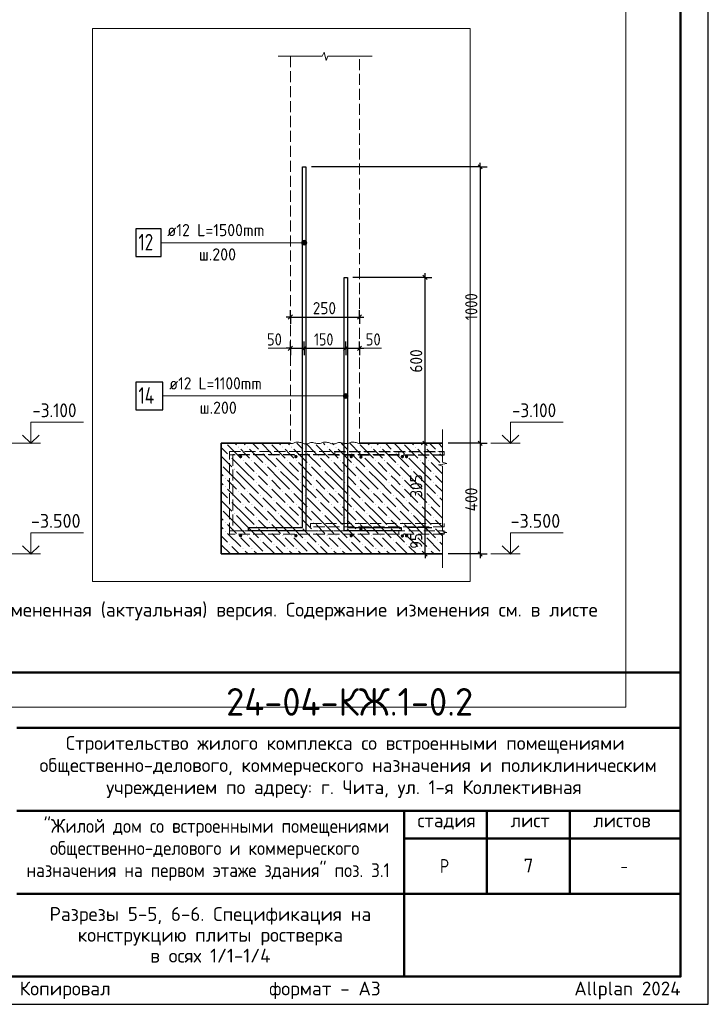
# Model space of a CAD drawing. Header units: millimetres. Extents: x 0 to 42000, y 0 to 29700.
# Tile 5 of 6: x 29554 to 42000, y 0 to 17806. Entities that reach past the tile are written whole.
import ezdxf

# ---------------------------------------------------------------- set-up
doc = ezdxf.new("R2010")
doc.units = ezdxf.units.MM
doc.linetypes.add('______2', pattern=[270, 200, -70])
for name, color, linetype, lineweight in [('Standard', 7, 'Continuous', 25), ('Выпуски арматуры Г-обр.', 52, 'Continuous', 25), ('ЖБ Плита Фундамента верхний уровень', 7, 'Continuous', 35), ('ЖБ Стена верхний уровень', 7, 'Continuous', 35), ('Надписи', 7, 'Continuous', 25), ('Обрамление Г-обр.', 52, 'Continuous', 25), ('Обрамление П-обр. равн.', 52, 'Continuous', 25), ('Фоновоя арматура Х1', 52, 'Continuous', 25)]:
    doc.layers.add(name, color=color, linetype=linetype, lineweight=lineweight)
doc.styles.add('ISOCPEUR', font='txt')

msp = doc.modelspace()

# ---------------------------------------------------------------- hatches: boundary and pattern name
at = {"linetype": 'Continuous', "lineweight": 13, "transparency": 33554687}
for points in [[(35751, 9895), (35748, 9906), (35742, 9916), (35732, 9923), (35721, 9925), (35709, 9923), (35699, 9916), (35693, 9906), (35691, 9895), (35693, 9884), (35699, 9874), (35709, 9867), (35721, 9865), (35732, 9867), (35742, 9874), (35748, 9884)], [(35751, 8595), (35748, 8606), (35742, 8616), (35732, 8623), (35721, 8625), (35709, 8623), (35699, 8616), (35693, 8606), (35691, 8595), (35693, 8584), (35699, 8574), (35709, 8567), (35721, 8565), (35732, 8567), (35742, 8574), (35748, 8584)]]:
    msp.add_hatch(color=7, dxfattribs=at).paths.add_polyline_path(points)
at = {"layer": 'Standard', "linetype": 'Continuous', "lineweight": 13, "transparency": 33554687}
for points in [[(34657, 13751), (34657, 13796), (34651, 13773)], [(34657, 13796), (34673, 13735), (34673, 13812)], [(34657, 13796), (34657, 13751), (34673, 13735)], [(34673, 13812), (34696, 13728), (34696, 13818)], [(34673, 13812), (34673, 13735), (34696, 13728)], [(34696, 13818), (34696, 13728), (34718, 13735)], [(34696, 13818), (34718, 13735), (34718, 13812)], [(34718, 13812), (34718, 13735), (34734, 13751)], [(34718, 13812), (34734, 13751), (34734, 13796)], [(34734, 13796), (34734, 13751), (34741, 13773)], [(35407, 11024), (35423, 10963), (35423, 11040)], [(35423, 11040), (35446, 10956), (35446, 11046)], [(35423, 11040), (35423, 10963), (35446, 10956)], [(35446, 11046), (35446, 10956), (35468, 10963)], [(35446, 11046), (35468, 10963), (35468, 11040)], [(35468, 11040), (35468, 10963), (35484, 10979)], [(35468, 11040), (35484, 10979), (35484, 11024)], [(35407, 10979), (35407, 11024), (35401, 11001)], [(35407, 11024), (35407, 10979), (35423, 10963)], [(35484, 11024), (35484, 10979), (35491, 11001)]]:
    msp.add_hatch(color=7, dxfattribs=at).paths.add_polyline_path(points)
at = {"layer": 'ЖБ Плита Фундамента верхний уровень', "linetype": 'Continuous', "lineweight": 18, "transparency": 33554687}
for points in [[(33504, 10077), (33510, 10084), (33517, 10077), (33510, 10071)], [(33664, 10077), (33670, 10084), (33677, 10077), (33670, 10071)], [(33904, 9997), (33910, 10004), (33917, 9997), (33910, 9991)], [(34304, 10077), (34310, 10084), (34317, 10077), (34310, 10071)], [(34464, 10077), (34470, 10084), (34477, 10077), (34470, 10071)], [(34704, 9997), (34710, 10004), (34717, 9997), (34710, 9991)], [(35104, 10077), (35110, 10084), (35117, 10077), (35110, 10071)], [(35264, 10077), (35270, 10084), (35277, 10077), (35270, 10071)], [(35504, 9997), (35510, 10004), (35517, 9997), (35510, 9991)], [(35904, 10077), (35910, 10084), (35917, 10077), (35910, 10071)], [(36064, 10077), (36070, 10084), (36077, 10077), (36070, 10071)], [(36304, 9997), (36310, 10004), (36317, 9997), (36310, 9991)], [(36704, 10077), (36710, 10084), (36717, 10077), (36710, 10071)], [(36864, 10077), (36870, 10084), (36877, 10077), (36870, 10071)], [(37104, 9997), (37110, 10004), (37117, 9997), (37110, 9991)], [(33344, 9917), (33350, 9924), (33357, 9917), (33350, 9911)], [(33584, 9837), (33590, 9844), (33597, 9837), (33590, 9831)], [(33744, 9837), (33750, 9844), (33757, 9837), (33750, 9831)], [(34144, 9917), (34150, 9924), (34157, 9917), (34150, 9911)], [(34384, 9837), (34390, 9844), (34397, 9837), (34390, 9831)], [(34544, 9837), (34550, 9844), (34557, 9837), (34550, 9831)], [(34944, 9917), (34950, 9924), (34957, 9917), (34950, 9911)], [(35184, 9837), (35190, 9844), (35197, 9837), (35190, 9831)], [(35344, 9837), (35350, 9844), (35357, 9837), (35350, 9831)], [(35744, 9917), (35750, 9924), (35757, 9917), (35750, 9911)], [(35984, 9837), (35990, 9844), (35997, 9837), (35990, 9831)], [(36144, 9837), (36150, 9844), (36157, 9837), (36150, 9831)], [(36544, 9917), (36550, 9924), (36557, 9917), (36550, 9911)], [(36784, 9837), (36790, 9844), (36797, 9837), (36790, 9831)], [(36944, 9837), (36950, 9844), (36957, 9837), (36950, 9831)], [(33196, 9759), (33197, 9757), (33196, 9756)], [(33424, 9677), (33430, 9684), (33437, 9677), (33430, 9671)], [(33984, 9757), (33990, 9764), (33997, 9757), (33990, 9751)], [(34224, 9677), (34230, 9684), (34237, 9677), (34230, 9671)], [(34784, 9757), (34790, 9764), (34797, 9757), (34790, 9751)], [(35024, 9677), (35030, 9684), (35037, 9677), (35030, 9671)], [(35584, 9757), (35590, 9764), (35597, 9757), (35590, 9751)], [(35824, 9677), (35830, 9684), (35837, 9677), (35830, 9671)], [(36384, 9757), (36390, 9764), (36397, 9757), (36390, 9751)], [(36624, 9677), (36630, 9684), (36637, 9677), (36630, 9671)], [(37184, 9757), (37190, 9764), (37196, 9759), (37196, 9756), (37190, 9751)], [(33264, 9517), (33270, 9524), (33277, 9517), (33270, 9511)], [(33824, 9597), (33830, 9604), (33837, 9597), (33830, 9591)], [(33824, 9437), (33830, 9444), (33837, 9437), (33830, 9431)], [(34064, 9517), (34070, 9524), (34077, 9517), (34070, 9511)], [(34624, 9597), (34630, 9604), (34637, 9597), (34630, 9591)], [(34624, 9437), (34630, 9444), (34637, 9437), (34630, 9431)], [(34864, 9517), (34870, 9524), (34877, 9517), (34870, 9511)], [(35424, 9597), (35430, 9604), (35437, 9597), (35430, 9591)], [(35424, 9437), (35430, 9444), (35437, 9437), (35430, 9431)], [(35664, 9517), (35670, 9524), (35677, 9517), (35670, 9511)], [(36224, 9597), (36230, 9604), (36237, 9597), (36230, 9591)], [(36224, 9437), (36230, 9444), (36237, 9437), (36230, 9431)], [(36464, 9517), (36470, 9524), (36477, 9517), (36470, 9511)], [(37024, 9597), (37030, 9604), (37037, 9597), (37030, 9591)], [(37024, 9437), (37030, 9444), (37037, 9437), (37030, 9431)], [(33264, 9357), (33270, 9364), (33277, 9357), (33270, 9351)], [(33504, 9277), (33510, 9284), (33517, 9277), (33510, 9271)], [(33664, 9277), (33670, 9284), (33677, 9277), (33670, 9271)], [(34064, 9357), (34070, 9364), (34077, 9357), (34070, 9351)], [(34304, 9277), (34310, 9284), (34317, 9277), (34310, 9271)], [(34464, 9277), (34470, 9284), (34477, 9277), (34470, 9271)], [(34864, 9357), (34870, 9364), (34877, 9357), (34870, 9351)], [(35104, 9277), (35110, 9284), (35117, 9277), (35110, 9271)], [(35264, 9277), (35270, 9284), (35277, 9277), (35270, 9271)], [(35664, 9357), (35670, 9364), (35677, 9357), (35670, 9351)], [(35904, 9277), (35910, 9284), (35917, 9277), (35910, 9271)], [(36064, 9277), (36070, 9284), (36077, 9277), (36070, 9271)], [(36464, 9357), (36470, 9364), (36477, 9357), (36470, 9351)], [(36704, 9277), (36710, 9284), (36717, 9277), (36710, 9271)], [(36864, 9277), (36870, 9284), (36877, 9277), (36870, 9271)], [(33344, 9117), (33350, 9124), (33357, 9117), (33350, 9111)], [(33904, 9197), (33910, 9204), (33917, 9197), (33910, 9191)], [(34144, 9117), (34150, 9124), (34157, 9117), (34150, 9111)], [(34704, 9197), (34710, 9204), (34717, 9197), (34710, 9191)], [(34944, 9117), (34950, 9124), (34957, 9117), (34950, 9111)], [(35504, 9197), (35510, 9204), (35517, 9197), (35510, 9191)], [(35744, 9117), (35750, 9124), (35757, 9117), (35750, 9111)], [(36304, 9197), (36310, 9204), (36317, 9197), (36310, 9191)], [(36544, 9117), (36550, 9124), (36557, 9117), (36550, 9111)], [(37104, 9197), (37110, 9204), (37117, 9197), (37110, 9191)], [(33196, 8959), (33197, 8957), (33196, 8956)], [(33584, 9037), (33590, 9044), (33597, 9037), (33590, 9031)], [(33744, 9037), (33750, 9044), (33757, 9037), (33750, 9031)], [(33984, 8957), (33990, 8964), (33997, 8957), (33990, 8951)], [(34384, 9037), (34390, 9044), (34397, 9037), (34390, 9031)], [(34544, 9037), (34550, 9044), (34557, 9037), (34550, 9031)], [(34784, 8957), (34790, 8964), (34797, 8957), (34790, 8951)], [(35184, 9037), (35190, 9044), (35197, 9037), (35190, 9031)], [(35344, 9037), (35350, 9044), (35357, 9037), (35350, 9031)], [(35584, 8957), (35590, 8964), (35597, 8957), (35590, 8951)], [(35984, 9037), (35990, 9044), (35997, 9037), (35990, 9031)], [(36144, 9037), (36150, 9044), (36157, 9037), (36150, 9031)], [(36384, 8957), (36390, 8964), (36397, 8957), (36390, 8951)], [(36784, 9037), (36790, 9044), (36797, 9037), (36790, 9031)], [(36944, 9037), (36950, 9044), (36957, 9037), (36950, 9031)], [(37184, 8957), (37190, 8964), (37196, 8959), (37196, 8956), (37190, 8951)], [(33424, 8877), (33430, 8884), (33437, 8877), (33430, 8871)], [(33824, 8797), (33830, 8804), (33837, 8797), (33830, 8791)], [(34224, 8877), (34230, 8884), (34237, 8877), (34230, 8871)], [(34624, 8797), (34630, 8804), (34637, 8797), (34630, 8791)], [(35024, 8877), (35030, 8884), (35037, 8877), (35030, 8871)], [(35424, 8797), (35430, 8804), (35437, 8797), (35430, 8791)], [(35824, 8877), (35830, 8884), (35837, 8877), (35830, 8871)], [(36224, 8797), (36230, 8804), (36237, 8797), (36230, 8791)], [(36624, 8877), (36630, 8884), (36637, 8877), (36630, 8871)], [(37024, 8797), (37030, 8804), (37037, 8797), (37030, 8791)], [(33264, 8717), (33270, 8724), (33277, 8717), (33270, 8711)], [(33264, 8557), (33270, 8564), (33277, 8557), (33270, 8551)], [(33824, 8637), (33830, 8644), (33837, 8637), (33830, 8631)], [(34064, 8717), (34070, 8724), (34077, 8717), (34070, 8711)], [(34064, 8557), (34070, 8564), (34077, 8557), (34070, 8551)], [(34624, 8637), (34630, 8644), (34637, 8637), (34630, 8631)], [(34864, 8717), (34870, 8724), (34877, 8717), (34870, 8711)], [(34864, 8557), (34870, 8564), (34877, 8557), (34870, 8551)], [(35424, 8637), (35430, 8644), (35437, 8637), (35430, 8631)], [(35664, 8717), (35670, 8724), (35677, 8717), (35670, 8711)], [(35664, 8557), (35670, 8564), (35677, 8557), (35670, 8551)], [(36224, 8637), (36230, 8644), (36237, 8637), (36230, 8631)], [(36464, 8717), (36470, 8724), (36477, 8717), (36470, 8711)], [(36464, 8557), (36470, 8564), (36477, 8557), (36470, 8551)], [(37024, 8637), (37030, 8644), (37037, 8637), (37030, 8631)], [(33504, 8477), (33510, 8484), (33517, 8477), (33510, 8471)], [(33664, 8477), (33670, 8484), (33677, 8477), (33670, 8471)], [(33904, 8397), (33910, 8404), (33917, 8397), (33910, 8391)], [(34304, 8477), (34310, 8484), (34317, 8477), (34310, 8471)], [(34464, 8477), (34470, 8484), (34477, 8477), (34470, 8471)], [(34704, 8397), (34710, 8404), (34717, 8397), (34710, 8391)], [(35104, 8477), (35110, 8484), (35117, 8477), (35110, 8471)], [(35264, 8477), (35270, 8484), (35277, 8477), (35270, 8471)], [(35504, 8397), (35510, 8404), (35517, 8397), (35510, 8391)], [(35904, 8477), (35910, 8484), (35917, 8477), (35910, 8471)], [(36064, 8477), (36070, 8484), (36077, 8477), (36070, 8471)], [(36304, 8397), (36310, 8404), (36317, 8397), (36310, 8391)], [(36704, 8477), (36710, 8484), (36717, 8477), (36710, 8471)], [(36864, 8477), (36870, 8484), (36877, 8477), (36870, 8471)], [(37104, 8397), (37110, 8404), (37117, 8397), (37110, 8391)], [(33344, 8317), (33350, 8324), (33357, 8317), (33350, 8311)], [(33584, 8237), (33590, 8244), (33597, 8237), (33590, 8231)], [(33744, 8237), (33750, 8244), (33757, 8237), (33750, 8231)], [(34144, 8317), (34150, 8324), (34157, 8317), (34150, 8311)], [(34384, 8237), (34390, 8244), (34397, 8237), (34390, 8231)], [(34544, 8237), (34550, 8244), (34557, 8237), (34550, 8231)], [(34944, 8317), (34950, 8324), (34957, 8317), (34950, 8311)], [(35184, 8237), (35190, 8244), (35197, 8237), (35190, 8231)], [(35344, 8237), (35350, 8244), (35357, 8237), (35350, 8231)], [(35744, 8317), (35750, 8324), (35757, 8317), (35750, 8311)], [(35984, 8237), (35990, 8244), (35997, 8237), (35990, 8231)], [(36144, 8237), (36150, 8244), (36157, 8237), (36150, 8231)], [(36544, 8317), (36550, 8324), (36557, 8317), (36550, 8311)], [(36784, 8237), (36790, 8244), (36797, 8237), (36790, 8231)], [(36944, 8237), (36950, 8244), (36957, 8237), (36950, 8231)], [(33196, 8159), (33197, 8157), (33196, 8156)], [(33984, 8157), (33990, 8164), (33997, 8157), (33990, 8151)], [(34784, 8157), (34790, 8164), (34797, 8157), (34790, 8151)], [(35584, 8157), (35590, 8164), (35597, 8157), (35590, 8151)], [(36384, 8157), (36390, 8164), (36397, 8157), (36390, 8151)], [(37184, 8157), (37190, 8164), (37196, 8159), (37196, 8156), (37190, 8151)]]:
    msp.add_hatch(color=7, dxfattribs=at).paths.add_polyline_path(points, flags=16)
at = {"layer": 'Обрамление П-обр. равн.', "linetype": 'Continuous', "lineweight": 13, "transparency": 33554687}
for points in [[(36501, 9905), (36498, 9916), (36492, 9926), (36482, 9933), (36471, 9935), (36459, 9933), (36449, 9926), (36443, 9916), (36441, 9905), (36443, 9894), (36449, 9884), (36459, 9877), (36471, 9875), (36482, 9877), (36492, 9884), (36498, 9894)], [(36501, 8470), (36498, 8481), (36492, 8491), (36482, 8498), (36471, 8500), (36459, 8498), (36449, 8491), (36443, 8481), (36441, 8470), (36443, 8459), (36449, 8449), (36459, 8442), (36471, 8440), (36482, 8442), (36492, 8449), (36498, 8459)]]:
    msp.add_hatch(color=7, dxfattribs=at).paths.add_polyline_path(points)
at = {"layer": 'Фоновоя арматура Х1', "linetype": 'Continuous', "lineweight": 13, "transparency": 33554687}
for points in [[(33576, 9905), (33573, 9916), (33567, 9926), (33557, 9933), (33546, 9935), (33534, 9933), (33524, 9926), (33518, 9916), (33516, 9905), (33518, 9894), (33524, 9884), (33534, 9877), (33546, 9875), (33557, 9877), (33567, 9884), (33573, 9894)], [(34576, 9905), (34573, 9916), (34567, 9926), (34557, 9933), (34546, 9935), (34534, 9933), (34524, 9926), (34518, 9916), (34516, 9905), (34518, 9894), (34524, 9884), (34534, 9877), (34546, 9875), (34557, 9877), (34567, 9884), (34573, 9894)], [(35576, 9905), (35573, 9916), (35567, 9926), (35557, 9933), (35546, 9935), (35534, 9933), (35524, 9926), (35518, 9916), (35516, 9905), (35518, 9894), (35524, 9884), (35534, 9877), (35546, 9875), (35557, 9877), (35567, 9884), (35573, 9894)], [(36576, 9905), (36573, 9916), (36567, 9926), (36557, 9933), (36546, 9935), (36534, 9933), (36524, 9926), (36518, 9916), (36516, 9905), (36518, 9894), (36524, 9884), (36534, 9877), (36546, 9875), (36557, 9877), (36567, 9884), (36573, 9894)], [(33576, 8475), (33573, 8486), (33567, 8496), (33557, 8503), (33546, 8505), (33534, 8503), (33524, 8496), (33518, 8486), (33516, 8475), (33518, 8464), (33524, 8454), (33534, 8447), (33546, 8445), (33557, 8447), (33567, 8454), (33573, 8464)], [(34576, 8475), (34573, 8486), (34567, 8496), (34557, 8503), (34546, 8505), (34534, 8503), (34524, 8496), (34518, 8486), (34516, 8475), (34518, 8464), (34524, 8454), (34534, 8447), (34546, 8445), (34557, 8447), (34567, 8454), (34573, 8464)], [(35576, 8475), (35573, 8486), (35567, 8496), (35557, 8503), (35546, 8505), (35534, 8503), (35524, 8496), (35518, 8486), (35516, 8475), (35518, 8464), (35524, 8454), (35534, 8447), (35546, 8445), (35557, 8447), (35567, 8454), (35573, 8464)], [(36576, 8475), (36573, 8486), (36567, 8496), (36557, 8503), (36546, 8505), (36534, 8503), (36524, 8496), (36518, 8486), (36516, 8475), (36518, 8464), (36524, 8454), (36534, 8447), (36546, 8445), (36557, 8447), (36567, 8454), (36573, 8464)]]:
    msp.add_hatch(color=7, dxfattribs=at).paths.add_polyline_path(points)

# ---------------------------------------------------------------- linework, layer by layer
at = {"layer": 'Standard', "color": 7, "linetype": 'Continuous', "lineweight": 13, "transparency": 33554687}
for p, q in [((34223, 17145), (35022, 17145)), ((35022, 17145), (35056, 17220)), ((35056, 17220), (35090, 17070)), ((35090, 17070), (35124, 17145)), ((35124, 17145), (35923, 17145)), ((35923, 17145), (35923, 17145)), ((34651, 13773), (34651, 13773)), ((34696, 13818), (34696, 13818)), ((34696, 13728), (34696, 13728)), ((34741, 13773), (34741, 13773)), ((34046, 11864), (34446, 11864)), ((35696, 11864), (36096, 11864)), ((35446, 11046), (35446, 11046)), ((35401, 11001), (35401, 11001)), ((35446, 10956), (35446, 10956)), ((35491, 11001), (35491, 11001)), ((37196, 10395), (37196, 9807)), ((29400, 10145), (29930, 10145)), ((38070, 10145), (38600, 10145)), ((37196, 9807), (37271, 9783)), ((37271, 9783), (37121, 9758)), ((37121, 9758), (37196, 9733)), ((37196, 9733), (37196, 9145)), ((37196, 9145), (37196, 8558)), ((37196, 8558), (37271, 8533)), ((37271, 8533), (37121, 8507)), ((37121, 8507), (37196, 8483)), ((37196, 8483), (37196, 7895)), ((29400, 8145), (29930, 8145)), ((38070, 8145), (38600, 8145)), ((37196, 7895), (37196, 7895))]:
    msp.add_line(p, q, dxfattribs=at)
at = {"layer": 'Standard', "color": 251, "linetype": 'Continuous', "lineweight": -3, "true_color": 0x656565, "transparency": 33554687}
for p, q in [((37876, 15145), (34826, 15145)), ((37876, 15145), (37751, 15145)), ((37876, 15145), (38001, 15145)), ((36880, 13145), (35576, 13145)), ((36880, 13145), (36755, 13145)), ((36880, 13145), (37005, 13145)), ((34446, 12429), (34446, 12554)), ((35696, 12429), (35696, 12554)), ((34446, 12429), (34446, 12304)), ((34446, 12429), (34446, 12429)), ((35696, 12429), (35696, 12304)), ((35696, 12429), (35696, 12429)), ((34446, 11864), (34446, 11989)), ((34696, 11864), (34696, 11989)), ((35446, 11864), (35446, 11989)), ((35696, 11864), (35696, 11989)), ((34446, 11864), (34446, 11739)), ((34446, 11864), (34446, 11864)), ((34696, 11864), (34696, 11739)), ((34696, 11864), (34696, 11791)), ((35446, 11864), (35446, 11739)), ((35446, 11864), (35446, 11791)), ((35696, 11864), (35696, 11739)), ((35696, 11864), (35696, 11864)), ((36880, 10145), (36755, 10145)), ((36880, 10145), (37005, 10145)), ((37876, 10145), (37751, 10145)), ((37876, 10145), (38001, 10145)), ((36880, 8620), (36755, 8620)), ((36880, 8620), (37005, 8620)), ((36880, 8145), (36755, 8145)), ((36880, 8145), (37005, 8145)), ((36880, 8145), (37096, 8145)), ((37876, 8145), (37296, 8145)), ((37876, 8145), (37751, 8145)), ((37876, 8145), (38001, 8145))]:
    msp.add_line(p, q, dxfattribs=at)
at = {"layer": 'Standard', "color": 7, "linetype": 'Continuous', "lineweight": 25, "transparency": 33554687}
for p, q in [((37838, 15183), (37913, 15107)), ((36917, 13107), (36842, 13183)), ((34408, 12392), (34483, 12467)), ((35658, 12392), (35733, 12467)), ((34408, 11826), (34483, 11902)), ((34658, 11826), (34733, 11902)), ((35408, 11826), (35483, 11902)), ((35658, 11826), (35733, 11902)), ((36917, 10107), (36842, 10183)), ((37838, 10183), (37913, 10107)), ((36917, 8583), (36842, 8658)), ((36917, 8107), (36842, 8183)), ((37838, 8183), (37913, 8107)), ((41500, 500), (41500, 6000)), ((23000, 500), (41500, 500)), ((23000, 500), (41500, 500)), ((23000, 500), (41500, 500))]:
    msp.add_line(p, q, dxfattribs=at)
at = {"layer": 'Standard', "color": 7, "linetype": 'Continuous', "lineweight": -3, "transparency": 33554687}
for p, q in [((37876, 15145), (37876, 15220)), ((36880, 13145), (36880, 13220)), ((36880, 10145), (36880, 13145)), ((34446, 12429), (34371, 12429)), ((34446, 12429), (35696, 12429)), ((35696, 12429), (35771, 12429)), ((34446, 11864), (34371, 11864)), ((34446, 11864), (34696, 11864)), ((34696, 11864), (35446, 11864)), ((35446, 11864), (35696, 11864)), ((35696, 11864), (35771, 11864)), ((36880, 8620), (36880, 10145)), ((37876, 10145), (37876, 8145)), ((36880, 8145), (36880, 8070)), ((37876, 8145), (37876, 8070))]:
    msp.add_line(p, q, dxfattribs=at)
at = {"layer": 'Standard', "color": 7, "linetype": 'Continuous', "lineweight": 50, "transparency": 33554687}
for p, q in [((23000, 6000), (41500, 6000)), ((29500, 5000), (41500, 5000)), ((29500, 3500), (41500, 3500)), ((36500, 2000), (36500, 3500)), ((38000, 2000), (38000, 3500)), ((39500, 2000), (39500, 3500)), ((36500, 3000), (41500, 3000)), ((29500, 2000), (41500, 2000)), ((36500, 500), (36500, 2000)), ((36500, 500), (36500, 2000))]:
    msp.add_line(p, q, dxfattribs=at)
at = {"layer": 'Standard', "color": 7, "linetype": 'Continuous', "lineweight": 25, "transparency": 33554687}
msp.add_lwpolyline([(0, 0), (42000, 0), (42000, 29700), (0, 29700), (0, 0)], close=True, dxfattribs=at)
at = {"layer": 'Standard', "color": 7, "linetype": 'Continuous', "lineweight": 50, "transparency": 33554687}
msp.add_lwpolyline([(2000, 29200), (41500, 29200), (41500, 500), (2000, 500), (2000, 29200)], close=True, dxfattribs=at)
at = {"layer": 'Standard', "color": 7, "linetype": 'Continuous', "lineweight": 25, "transparency": 33554687}
for points in [[(41500, 29200), (2000, 29200), (2000, 500), (41500, 500), (41500, 29200)], [(41500, 6000), (23000, 6000), (23000, 500), (41500, 500), (41500, 6000)]]:
    msp.add_lwpolyline(points, dxfattribs=at)
at = {"layer": 'Standard', "color": 7, "linetype": 'Continuous', "lineweight": 13, "transparency": 33554687}
for points in [[(40509, 26700), (21300, 26700), (21300, 5376), (40509, 5376), (40509, 26700)], [(32110, 13773), (34307, 13773), (34696, 13773)], [(32140, 11001), (35057, 11001), (35446, 11001)], [(29756, 10145), (29756, 10525), (30706, 10525)], [(38426, 10145), (38426, 10525), (39376, 10525)], [(29756, 8145), (29756, 8525), (30706, 8525)], [(38426, 8145), (38426, 8525), (39376, 8525)], [(41500, 500), (23000, 500), (23000, 6000), (41500, 6000), (41500, 500)]]:
    msp.add_lwpolyline(points, dxfattribs=at)
at = {"layer": 'Standard', "color": 254, "linetype": 'Continuous', "lineweight": 13, "true_color": 0xc4c4ff, "transparency": 33554687}
msp.add_lwpolyline([(30871, 7645), (37696, 7645), (37696, 17645), (30871, 17645), (30871, 7645)], dxfattribs=at)
at = {"layer": 'Standard', "color": 7, "linetype": 'Continuous', "lineweight": -3, "transparency": 33554687}
for points in [[(37876, 15145), (37876, 12471), (37876, 12471), (37876, 10145)], [(36880, 8145), (36880, 8327), (36880, 8327), (36880, 8620)]]:
    msp.add_lwpolyline(points, dxfattribs=at)
at = {"layer": 'Standard', "color": 7, "linetype": 'Continuous', "lineweight": 35, "transparency": 33554687}
for points in [[(29607, 10293), (29756, 10145), (29904, 10293)], [(38277, 10293), (38426, 10145), (38574, 10293)], [(29607, 8293), (29756, 8145), (29904, 8293)], [(38277, 8293), (38426, 8145), (38574, 8293)]]:
    msp.add_lwpolyline(points, dxfattribs=at)
at = {"layer": 'Standard', "color": 7, "linetype": 'Continuous', "lineweight": 18, "transparency": 33554687}
for points in [[(34446, 10141), (34464, 10141), (34484, 10142), (34502, 10145), (34517, 10151), (34529, 10157), (34544, 10163), (34562, 10166), (34582, 10168), (34601, 10166), (34619, 10162), (34637, 10158), (34652, 10153), (34666, 10147), (34680, 10141), (34697, 10137), (34716, 10134), (34736, 10135), (34755, 10137), (34770, 10143), (34783, 10149), (34797, 10155), (34814, 10159), (34834, 10160), (34853, 10158), (34871, 10154), (34888, 10149), (34905, 10145), (34922, 10141), (34942, 10139), (34946, 10139)], [(34946, 10141), (34964, 10141), (34984, 10142), (35002, 10145), (35017, 10151), (35029, 10157), (35044, 10163), (35062, 10166), (35082, 10168), (35101, 10166), (35119, 10162), (35137, 10158), (35152, 10153), (35166, 10147), (35180, 10141), (35197, 10137), (35216, 10134), (35236, 10135), (35255, 10137), (35270, 10143), (35283, 10149), (35297, 10155), (35314, 10159), (35334, 10160), (35353, 10158), (35371, 10154), (35388, 10149), (35405, 10145), (35422, 10141), (35442, 10139), (35446, 10139)], [(35446, 10141), (35464, 10141), (35484, 10142), (35502, 10145), (35517, 10151), (35529, 10157), (35544, 10163), (35562, 10166), (35582, 10168), (35601, 10166), (35619, 10162), (35637, 10158), (35652, 10153), (35666, 10147), (35680, 10141), (35696, 10137)]]:
    msp.add_lwpolyline(points, dxfattribs=at)
at = {"layer": 'Standard', "color": 251, "linetype": 'Continuous', "lineweight": -3, "true_color": 0x656565, "transparency": 33554687}
for points in [[(36880, 10145), (36863, 10145), (36863, 10145), (36551, 10145)], [(37876, 10145), (37859, 10145), (37859, 10145), (37296, 10145)], [(36880, 8620), (36863, 8620), (36863, 8620), (36863, 8620), (36863, 8620), (36551, 8620)]]:
    msp.add_lwpolyline(points, dxfattribs=at)
at = {"layer": 'Standard', "color": 7, "linetype": 'Continuous', "lineweight": 13, "transparency": 33554687}
for centre in [(34696, 13773), (35446, 11001)]:
    msp.add_circle(centre, 45, dxfattribs=at)
at = {"layer": 'Выпуски арматуры Г-обр.', "color": 251, "linetype": 'Continuous', "lineweight": 25, "true_color": 0x494949, "transparency": 33554687}
for points in [[(33691, 8620), (34666, 8620), (34666, 15145), (34726, 15145), (34726, 8560), (33691, 8560), (33691, 8620)], [(33691, 8620), (34666, 8620), (34666, 15145), (34726, 15145), (34726, 8560), (33691, 8560), (33691, 8620)], [(36451, 8560), (35416, 8560), (35416, 13145), (35476, 13145), (35476, 8620), (36451, 8620), (36451, 8560)], [(36451, 8560), (35416, 8560), (35416, 13145), (35476, 13145), (35476, 8620), (36451, 8620), (36451, 8560)]]:
    msp.add_lwpolyline(points, dxfattribs=at)
at = {"layer": 'Выпуски арматуры Г-обр.', "color": 7, "linetype": 'Continuous', "lineweight": 25, "transparency": 33554687}
for points in [[(31650, 13523), (32110, 13523), (32110, 14023), (31650, 14023), (31650, 13523)], [(31650, 10751), (32140, 10751), (32140, 11251), (31650, 11251), (31650, 10751)]]:
    msp.add_lwpolyline(points, dxfattribs=at)
at = {"layer": 'ЖБ Плита Фундамента верхний уровень', "color": 7, "linetype": 'Continuous', "lineweight": 35, "transparency": 33554687}
for p, q in [((33196, 10145), (33196, 8145)), ((34446, 10145), (33196, 10145)), ((37196, 10145), (35696, 10145)), ((33196, 8145), (37196, 8145))]:
    msp.add_line(p, q, dxfattribs=at)
at = {"layer": 'ЖБ Плита Фундамента верхний уровень', "color": 252, "linetype": 'Continuous', "lineweight": 18, "true_color": 0x8f8f8f, "transparency": 33554687}
for p, q in [((33196, 10072), (33310, 9957)), ((33310, 10117), (33550, 9877)), ((33443, 10145), (33470, 10117)), ((33630, 9957), (33550, 10037)), ((33603, 10145), (33630, 10117)), ((33710, 10037), (33950, 9797)), ((33763, 10145), (33870, 10037)), ((33923, 10145), (34110, 9957)), ((34110, 10117), (34350, 9877)), ((34243, 10145), (34270, 10117)), ((34430, 9957), (34350, 10037)), ((34403, 10145), (34430, 10117)), ((34510, 10037), (34750, 9797)), ((34563, 10145), (34670, 10037)), ((34723, 10145), (34910, 9957)), ((34910, 10117), (35150, 9877)), ((35043, 10145), (35070, 10117)), ((35230, 9957), (35150, 10037)), ((35203, 10145), (35230, 10117)), ((35310, 10037), (35550, 9797)), ((35363, 10145), (35470, 10037)), ((35523, 10145), (35710, 9957)), ((35710, 10117), (35950, 9877)), ((35843, 10145), (35870, 10117)), ((36030, 9957), (35950, 10037)), ((36003, 10145), (36030, 10117)), ((36110, 10037), (36350, 9797)), ((36163, 10145), (36270, 10037)), ((36323, 10145), (36510, 9957)), ((36510, 10117), (36750, 9877)), ((36643, 10145), (36670, 10117)), ((36830, 9957), (36750, 10037)), ((36803, 10145), (36830, 10117)), ((36910, 10037), (37150, 9797)), ((36963, 10145), (37070, 10037)), ((37123, 10145), (37196, 10072)), ((33196, 9912), (33390, 9717)), ((33630, 9637), (33390, 9877)), ((33710, 9877), (33630, 9957)), ((33630, 9797), (33790, 9637)), ((33790, 9797), (34030, 9557)), ((33950, 9957), (34190, 9717)), ((34430, 9637), (34190, 9877)), ((34510, 9877), (34430, 9957)), ((34430, 9797), (34590, 9637)), ((34590, 9797), (34830, 9557)), ((34750, 9957), (34990, 9717)), ((35230, 9637), (34990, 9877)), ((35310, 9877), (35230, 9957)), ((35230, 9797), (35390, 9637)), ((35390, 9797), (35630, 9557)), ((35550, 9957), (35790, 9717)), ((36030, 9637), (35790, 9877)), ((36110, 9877), (36030, 9957)), ((36030, 9797), (36190, 9637)), ((36190, 9797), (36430, 9557)), ((36350, 9957), (36590, 9717)), ((36830, 9637), (36590, 9877)), ((36910, 9877), (36830, 9957)), ((36830, 9797), (36990, 9637)), ((36990, 9797), (37196, 9592)), ((37150, 9957), (37196, 9912)), ((33470, 9477), (33230, 9717)), ((33470, 9637), (33630, 9477)), ((33630, 9637), (33790, 9477)), ((34270, 9477), (34030, 9717)), ((34270, 9637), (34430, 9477)), ((34430, 9637), (34590, 9477)), ((35070, 9477), (34830, 9717)), ((35070, 9637), (35230, 9477)), ((35230, 9637), (35390, 9477)), ((35870, 9477), (35630, 9717)), ((35870, 9637), (36030, 9477)), ((36030, 9637), (36190, 9477)), ((36670, 9477), (36430, 9717)), ((36670, 9637), (36830, 9477)), ((36830, 9637), (36990, 9477)), ((33196, 9592), (33230, 9557)), ((33310, 9477), (33470, 9317)), ((33470, 9477), (33630, 9317)), ((33630, 9477), (33870, 9237)), ((33950, 9477), (33870, 9557)), ((34030, 9397), (33950, 9477)), ((34110, 9477), (34270, 9317)), ((34270, 9477), (34430, 9317)), ((34430, 9477), (34670, 9237)), ((34750, 9477), (34670, 9557)), ((34830, 9397), (34750, 9477)), ((34910, 9477), (35070, 9317)), ((35070, 9477), (35230, 9317)), ((35230, 9477), (35470, 9237)), ((35550, 9477), (35470, 9557)), ((35630, 9397), (35550, 9477)), ((35710, 9477), (35870, 9317)), ((35870, 9477), (36030, 9317)), ((36030, 9477), (36270, 9237)), ((36350, 9477), (36270, 9557)), ((36430, 9397), (36350, 9477)), ((36510, 9477), (36670, 9317)), ((36670, 9477), (36830, 9317)), ((36830, 9477), (37070, 9237)), ((37150, 9477), (37070, 9557)), ((37196, 9432), (37150, 9477)), ((33230, 9397), (33196, 9432)), ((33196, 9272), (33310, 9157)), ((33310, 9317), (33550, 9077)), ((33870, 9397), (34110, 9157)), ((34110, 9317), (34350, 9077)), ((34670, 9397), (34910, 9157)), ((34910, 9317), (35150, 9077)), ((35470, 9397), (35710, 9157)), ((35710, 9317), (35950, 9077)), ((36270, 9397), (36510, 9157)), ((36510, 9317), (36750, 9077)), ((37070, 9397), (37196, 9272)), ((33196, 9112), (33390, 8917)), ((33630, 9157), (33550, 9237)), ((33710, 9077), (33630, 9157)), ((33710, 9237), (33950, 8997)), ((33950, 9157), (34190, 8917)), ((34430, 9157), (34350, 9237)), ((34510, 9077), (34430, 9157)), ((34510, 9237), (34750, 8997)), ((34750, 9157), (34990, 8917)), ((35230, 9157), (35150, 9237)), ((35310, 9077), (35230, 9157)), ((35310, 9237), (35550, 8997)), ((35550, 9157), (35790, 8917)), ((36030, 9157), (35950, 9237)), ((36110, 9077), (36030, 9157)), ((36110, 9237), (36350, 8997)), ((36350, 9157), (36590, 8917)), ((36830, 9157), (36750, 9237)), ((36910, 9077), (36830, 9157)), ((36910, 9237), (37150, 8997)), ((37150, 9157), (37196, 9112)), ((33470, 8677), (33230, 8917)), ((33630, 8837), (33390, 9077)), ((33630, 8997), (33790, 8837)), ((33790, 8997), (34030, 8757)), ((34270, 8677), (34030, 8917)), ((34430, 8837), (34190, 9077)), ((34430, 8997), (34590, 8837)), ((34590, 8997), (34830, 8757)), ((35070, 8677), (34830, 8917)), ((35230, 8837), (34990, 9077)), ((35230, 8997), (35390, 8837)), ((35390, 8997), (35630, 8757)), ((35870, 8677), (35630, 8917)), ((36030, 8837), (35790, 9077)), ((36030, 8997), (36190, 8837)), ((36190, 8997), (36430, 8757)), ((36670, 8677), (36430, 8917)), ((36830, 8837), (36590, 9077)), ((36830, 8997), (36990, 8837)), ((36990, 8997), (37196, 8792)), ((33196, 8792), (33230, 8757)), ((33470, 8837), (33630, 8677)), ((33630, 8837), (33790, 8677)), ((33950, 8677), (33870, 8757)), ((34270, 8837), (34430, 8677)), ((34430, 8837), (34590, 8677)), ((34750, 8677), (34670, 8757)), ((35070, 8837), (35230, 8677)), ((35230, 8837), (35390, 8677)), ((35550, 8677), (35470, 8757)), ((35870, 8837), (36030, 8677)), ((36030, 8837), (36190, 8677)), ((36350, 8677), (36270, 8757)), ((36670, 8837), (36830, 8677)), ((36830, 8837), (36990, 8677)), ((37150, 8677), (37070, 8757)), ((33230, 8597), (33196, 8632)), ((33310, 8677), (33470, 8517)), ((33470, 8677), (33630, 8517)), ((33630, 8677), (33870, 8437)), ((33870, 8597), (34110, 8357)), ((34030, 8597), (33950, 8677)), ((34110, 8677), (34270, 8517)), ((34270, 8677), (34430, 8517)), ((34430, 8677), (34670, 8437)), ((34670, 8597), (34910, 8357)), ((34830, 8597), (34750, 8677)), ((34910, 8677), (35070, 8517)), ((35070, 8677), (35230, 8517)), ((35230, 8677), (35470, 8437)), ((35470, 8597), (35710, 8357)), ((35630, 8597), (35550, 8677)), ((35710, 8677), (35870, 8517)), ((35870, 8677), (36030, 8517)), ((36030, 8677), (36270, 8437)), ((36270, 8597), (36510, 8357)), ((36430, 8597), (36350, 8677)), ((36510, 8677), (36670, 8517)), ((36670, 8677), (36830, 8517)), ((36830, 8677), (37070, 8437)), ((37070, 8597), (37196, 8472)), ((37196, 8632), (37150, 8677)), ((33196, 8472), (33310, 8357)), ((33310, 8517), (33550, 8277)), ((33630, 8357), (33550, 8437)), ((33710, 8437), (33950, 8197)), ((34110, 8517), (34350, 8277)), ((34430, 8357), (34350, 8437)), ((34510, 8437), (34750, 8197)), ((34910, 8517), (35150, 8277)), ((35230, 8357), (35150, 8437)), ((35310, 8437), (35550, 8197)), ((35710, 8517), (35950, 8277)), ((36030, 8357), (35950, 8437)), ((36110, 8437), (36350, 8197)), ((36510, 8517), (36750, 8277)), ((36830, 8357), (36750, 8437)), ((36910, 8437), (37150, 8197)), ((33196, 8312), (33363, 8145)), ((33523, 8145), (33390, 8277)), ((33710, 8277), (33630, 8357)), ((33630, 8197), (33683, 8145)), ((33790, 8197), (33843, 8145)), ((33950, 8357), (34163, 8145)), ((34323, 8145), (34190, 8277)), ((34510, 8277), (34430, 8357)), ((34430, 8197), (34483, 8145)), ((34590, 8197), (34643, 8145)), ((34750, 8357), (34963, 8145)), ((35123, 8145), (34990, 8277)), ((35310, 8277), (35230, 8357)), ((35230, 8197), (35283, 8145)), ((35390, 8197), (35443, 8145)), ((35550, 8357), (35763, 8145)), ((35923, 8145), (35790, 8277)), ((36110, 8277), (36030, 8357)), ((36030, 8197), (36083, 8145)), ((36190, 8197), (36243, 8145)), ((36350, 8357), (36563, 8145)), ((36723, 8145), (36590, 8277)), ((36910, 8277), (36830, 8357)), ((36830, 8197), (36883, 8145)), ((36990, 8197), (37043, 8145)), ((37150, 8357), (37196, 8312))]:
    msp.add_line(p, q, dxfattribs=at)
at = {"layer": 'ЖБ Стена верхний уровень', "color": 253, "linetype": '______2', "lineweight": 18, "true_color": 0xa0a0a0, "transparency": 33554687}
for p, q in [((34446, 17145), (34446, 10145)), ((35696, 10145), (35696, 17145))]:
    msp.add_line(p, q, dxfattribs=at)
at = {"layer": 'Обрамление Г-обр.', "color": 253, "linetype": '______2', "lineweight": 13, "true_color": 0xa0a0a0, "transparency": 33554687}
for points in [[(37226, 9930), (35247, 9930), (35247, 9990), (37226, 9990), (37226, 9930)], [(37226, 8635), (34810, 8635), (34810, 8695), (37226, 8695), (37226, 8635)]]:
    msp.add_lwpolyline(points, dxfattribs=at)
at = {"layer": 'Обрамление П-обр. равн.', "color": 253, "linetype": '______2', "lineweight": 13, "true_color": 0xa0a0a0, "transparency": 33554687}
msp.add_lwpolyline([(36406, 9940), (33406, 9940), (33406, 8565), (36406, 8565), (36406, 8505), (33346, 8505), (33346, 10000), (36406, 10000), (36406, 9940)], dxfattribs=at)
msp.add_lwpolyline([(36406, 9940), (33406, 9940), (33406, 8565), (36406, 8565), (36406, 8505), (33346, 8505), (33346, 10000), (36406, 10000), (36406, 9940)], dxfattribs=at)
at = {"layer": 'Фоновоя арматура Х1', "color": 253, "linetype": '______2', "lineweight": 13, "true_color": 0xa0a0a0, "transparency": 33554687}
for points in [[(37226, 9935), (33346, 9935), (33346, 9995), (37226, 9995), (37226, 9935)], [(37226, 9935), (33346, 9935), (33346, 9995), (37226, 9995), (37226, 9935)], [(37226, 8505), (33346, 8505), (33346, 8565), (37226, 8565), (37226, 8505)], [(37226, 8505), (33346, 8505), (33346, 8565), (37226, 8565), (37226, 8505)]]:
    msp.add_lwpolyline(points, dxfattribs=at)

# ---------------------------------------------------------------- texts
at = {"layer": 'Standard', "color": 7, "linetype": 'Continuous', "lineweight": 25, "transparency": 33554687, "char_height": 220, "attachment_point": 7, "rotation": 90, "style": 'ISOCPEUR'}
for s, insert, width in [('\\W0.87;1000', (37826, 12370), 666.9), ('\\W0.91;600', (36830, 11425), 561.98), ('\\W0.91;305', (36830, 9162), 561.99), ('\\W0.92;400', (37826, 8914), 584.44), ('\\W0.87;95', (36830, 8239), 403.93)]:
    msp.add_mtext(s, dxfattribs=dict(at, insert=insert, width=width))
at = {"layer": 'Standard', "color": 7, "linetype": 'Continuous', "lineweight": 25, "transparency": 33554687, "attachment_point": 7, "style": 'ISOCPEUR'}
for s, insert, char_height, width in [('\\W0.91;250', (34851, 12479), 220, 561.98), ('\\W0.87;50', (34022, 11914), 220, 403.94), ('\\W0.83;150', (34873, 11914), 220, 508.57), ('\\W0.87;50', (35808, 11914), 220, 403.92), ('\\W0.90;-3.100', (29781, 10617), 250, 1011.77), ('\\W0.90;-3.100', (38451, 10617), 250, 1011.77), ('\\W0.95;-3.500', (29756, 8617), 250, 1067.86), ('\\W0.95;-3.500', (38426, 8617), 250, 1067.86), ('\\W0.99;Строительство жилого комплекса со встроенными помещениями', (30388, 4533), 250, 10343.94), ('\\W0.99;общественно-делового, коммерческого назначения и поликлиническим', (29912, 4133), 250, 11292.27), ('\\W0.99;учреждением по адресу: г. Чита, ул. 1-я Коллективная', (31119, 3733), 250, 8881.18), ('\\W0.90;"Жилой дом со встроенными помещениями', (29989, 3033), 250, 6132.51), ('\\W0.90;общественно-делового и коммерческого', (30102, 2633), 250, 5904.55), ('\\W0.99;стадия    лист     листов', (36743, 3162), 250, 4372.59), ('\\W0.90;назначения на первом этаже здания" поз. 3.1', (29676, 2233), 250, 6756.08), ('\\W0.80;Р', (37150, 2375), 250, 299.86), ('\\W0.78;-', (40412, 2375), 250, 272.01)]:
    msp.add_mtext(s, dxfattribs=dict(at, insert=insert, char_height=char_height, width=width))
at = {"layer": 'Standard', "color": 240, "linetype": 'Continuous', "lineweight": 13, "transparency": 33554687, "insert": (23000, 7262), "char_height": 250, "width": 17066.88, "attachment_point": 1, "line_spacing_factor": 0.903614}
msp.add_mtext('\\A1;{\\fISOCPEUR|i0|b0;\\H250.000000;\\W1.000000;\\C240;В выделенной области представлена замененная (актуальная) версия. Содержание изменения см. в листе}\\P{\\fISOCPEUR|i0|b0;\\H250.000000;\\W1.000000;\\C240;разрешения на внесение изменений.}\\P', dxfattribs=at)
at = {"layer": 'Standard', "color": 7, "linetype": 'Continuous', "lineweight": 50, "transparency": 33554687, "insert": (33285, 5218), "char_height": 500, "width": 4936.77, "attachment_point": 7, "style": 'ISOCPEUR'}
msp.add_mtext('\\W0.96;24-04-КЖ.1-0.2', dxfattribs=at)
at = {"layer": 'Standard', "color": 7, "linetype": 'Continuous', "lineweight": 25, "transparency": 33554687, "insert": (33000, 1758), "char_height": 250, "width": 5779.38, "attachment_point": 2, "line_spacing_factor": 0.903614}
msp.add_mtext('\\A1;{\\fISOCPEUR|i0|b0;\\H250.000000;\\W1.000000;\\C7;Разрезы 5-5, 6-6. Спецификация на}\\P{\\fISOCPEUR|i0|b0;\\H250.000000;\\W1.000000;\\C7;конструкцию плиты ростверка}\\P{\\fISOCPEUR|i0|b0;\\H250.000000;\\W1.000000;\\C7;в осях 1/1-1/4}\\P', dxfattribs=at)
at = {"layer": 'Standard', "color": 8, "linetype": 'Continuous', "lineweight": 13, "transparency": 33554687, "insert": (41500, 248), "char_height": 250, "width": 11749.46, "attachment_point": 6, "style": 'ISOCPEUR'}
msp.add_mtext('\\A1;{\\fISOCPEUR|i0|b0;\\H250.000000;\\W1.000000;\\C8;Копировал                  формат - А3                      Allplan 2024}\\P', dxfattribs=at)
at = {"layer": 'Выпуски арматуры Г-обр.', "color": 7, "linetype": 'Continuous', "lineweight": 13, "transparency": 33554687, "attachment_point": 7, "style": 'ISOCPEUR'}
for s, insert, char_height, width in [('\\W0.94;ø12 L=1500mm ', (32220, 13891), 220, 2104.38), ('\\W0.75;12', (31700, 13633), 300, 472.29), ('\\W0.95;ш.200 ', (32792, 13451), 220, 962.14), ('\\W0.92;ø12 L=1100mm ', (32256, 11119), 220, 2058.24), ('\\W0.76;14', (31700, 10861), 300, 504.57), ('\\W0.95;ш.200 ', (32806, 10679), 220, 962.12)]:
    msp.add_mtext(s, dxfattribs=dict(at, insert=insert, char_height=char_height, width=width))
at = {"layer": 'Надписи', "color": 7, "linetype": 'Continuous', "lineweight": 13, "transparency": 33554687, "insert": (38750, 2510), "char_height": 250, "width": 272.22, "attachment_point": 5, "style": 'ISOCPEUR'}
msp.add_mtext('\\A1;{\\fISOCPEUR|i0|b0;\\H250.000000;\\W1.000000;\\C7;7}\\P', dxfattribs=at)

doc.saveas('drawing.dxf')
